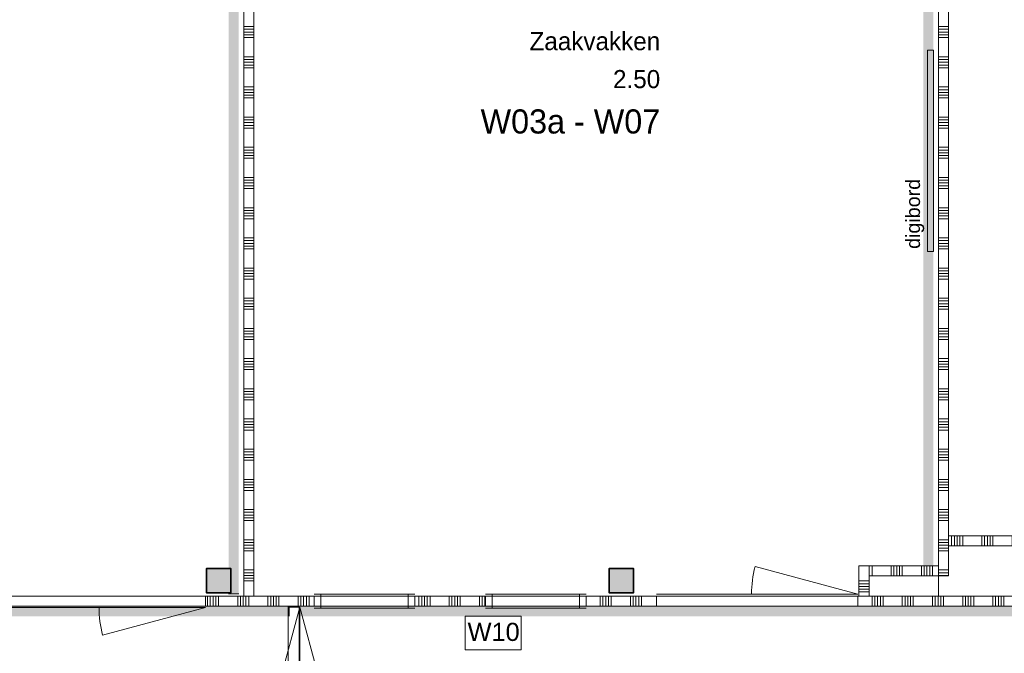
# Model space of a CAD drawing. Header units: millimetres. Extents: x -409 to 257590, y -7854 to 67330.
# Tile 170 of 205: x 71635 to 81413, y 16681 to 22978. Entities that reach past the tile are written whole.
import ezdxf
from ezdxf.enums import TextEntityAlignment as Align

# ---------------------------------------------------------------- set-up
doc = ezdxf.new("R2010")
doc.units = ezdxf.units.MM
doc.header["$MEASUREMENT"] = 0
doc.linetypes.add('B0103', pattern=[8750, 2500, -1250, 2500, -1250, 0, -1250])
for name, color, linetype in [('Info Wandafwerking aanduiding', 7, 'Continuous'), ('Info Wandafwerking aanduiding Doorsnede-arcering', 7, 'Continuous'), ('New_22 NC Binnenwanden', 7, 'Continuous'), ('New_22 NC Binnenwanden Deuren', 7, 'Continuous'), ('New_22 NC Binnenwanden Doorsnede-arcering', 7, 'Continuous'), ('New_22 NC Binnenwanden Laagscheidingslijnen', 7, 'Continuous'), ('New_22 NC Binnenwanden Ramen', 7, 'Continuous'), ('New_72 Vaste Inrichting', 7, 'Continuous'), ('New_info tekst digiborden', 7, 'Continuous'), ('New_Info Wandafwerking aanduiding', 7, 'Continuous'), ('New_Info Wandafwerking aanduiding Doorsnede-arcering', 7, 'Continuous'), ('New_Z Ruimtefuncties', 7, 'Continuous'), ('New_Z Ruimtefuncties Zone omranding', 7, 'Continuous'), ('New_Z Ruimtefuncties Zone tekst', 7, 'Continuous'), ('S-COLS-____-OTLN.RVT S', 7, 'Continuous'), ('S-COLS-____-OTLN.RVT S 2D arcering', 7, 'Continuous')]:
    doc.layers.add(name, color=color, linetype=linetype)
doc.styles.add('GENERATED_STYLE_1', font='txt')
doc.styles.add('GENERATED_STYLE_2', font='txt')

# ---------------------------------------------------------------- blocks, each defined once
blk = doc.blocks.new('*X329')
at = {"layer": 'New_22 NC Binnenwanden Doorsnede-arcering', "color": 254, "linetype": 'Continuous', "lineweight": 0, "true_color": 0xe9ebeb}
blk.add_line((74310, 15300), (74410, 15300), dxfattribs=at)
blk = doc.blocks.new('D2 22_6')
at = {"layer": 'New_22 NC Binnenwanden Deuren', "color": 1, "linetype": 'Continuous', "lineweight": 0}
for p, q in [((-915, 0), (-31.2, 236.8)), ((915, 0), (31.2, 236.8)), ((-915, 0), (0, 0)), ((915, 0), (0, 0))]:
    blk.add_line(p, q, dxfattribs=at)
at = {"layer": 'New_22 NC Binnenwanden Deuren', "color": 1, "linetype": 'B0103', "lineweight": 0}
for p, q in [((-915, 0), (-31.2, -236.8)), ((-915, 0), (0, 0)), ((915, 0), (0, 0)), ((915, 0), (31.2, -236.8))]:
    blk.add_line(p, q, dxfattribs=at)
at = {"layer": 'New_22 NC Binnenwanden Deuren', "color": 7, "linetype": 'Continuous', "lineweight": 0}
for p, q in [((-915, -107), (-915, -7)), ((-915, -107), (-915, -7)), ((915, -107), (915, -7)), ((915, -107), (915, -7))]:
    blk.add_line(p, q, dxfattribs=at)
at = {"layer": 'New_22 NC Binnenwanden Deuren', "color": 1, "linetype": 'Continuous', "lineweight": 0}
for centre, start, end in [((-915, 0), 0, 15), ((915, 0), 165, 180), ((-915, 0), 345, 0), ((915, 0), 180, 195)]:
    blk.add_arc(centre, 915, start, end, dxfattribs=at)
blk = doc.blocks.new('Wall_66_2', base_point=(74310, 15251.3))
at = {"layer": 'New_22 NC Binnenwanden', "color": 8, "linetype": 'Continuous', "lineweight": 0, "true_color": 0x778488}
for p, q in [((74310, 17140), (74410, 17140)), ((74310, 15310), (74410, 15310))]:
    blk.add_line(p, q, dxfattribs=at)
at = {"layer": 'New_22 NC Binnenwanden', "color": 8, "linetype": 'Continuous', "lineweight": 0, "true_color": 0x778488, "flags": 128}
for points in [[(74410, 17150), (74310, 17150)], [(74310, 17150), (74310, 17140)], [(74410, 17140), (74410, 17150)], [(74310, 15310), (74310, 15251.3)], [(74410, 15251.3), (74410, 15310)], [(74410, 15251.3), (74310, 15251.3)]]:
    blk.add_lwpolyline(points, dxfattribs=at)
at = {"layer": 'New_22 NC Binnenwanden', "color": 8, "lineweight": 0, "true_color": 0x778488}
blk.add_blockref('*X329', (0, 0), dxfattribs=at)
at = {"layer": 'New_22 NC Binnenwanden Deuren', "color": 1, "linetype": 'Continuous', "lineweight": 0, "xscale": -1, "zscale": 1000, "rotation": 270}
blk.add_blockref('D2 22_6', (74417, 16225), dxfattribs=at)
blk = doc.blocks.new('*X597')
at = {"layer": 'New_22 NC Binnenwanden Doorsnede-arcering', "color": 254, "linetype": 'Continuous', "lineweight": 0, "true_color": 0xe9ebeb}
for p, q in [((73500, 17250), (73500, 17150)), ((73527.4, 17250), (73527.4, 17150)), ((73554.9, 17250), (73554.9, 17150)), ((73582.3, 17250), (73582.3, 17150)), ((73609.7, 17250), (73609.7, 17150)), ((73800, 17250), (73800, 17150)), ((73827.4, 17250), (73827.4, 17150)), ((73854.9, 17250), (73854.9, 17150)), ((73882.3, 17250), (73882.3, 17150)), ((73909.7, 17250), (73909.7, 17150)), ((74100, 17250), (74100, 17150)), ((74127.4, 17250), (74127.4, 17150)), ((74154.9, 17250), (74154.9, 17150)), ((74182.3, 17250), (74182.3, 17150)), ((74209.7, 17250), (74209.7, 17150)), ((74400, 17250), (74400, 17150)), ((74427.4, 17250), (74427.4, 17150)), ((74454.9, 17250), (74454.9, 17150)), ((74482.3, 17250), (74482.3, 17150)), ((74509.7, 17250), (74509.7, 17150))]:
    blk.add_line(p, q, dxfattribs=at)
blk = doc.blocks.new('*X598')
at = {"layer": 'New_22 NC Binnenwanden Doorsnede-arcering', "color": 254, "linetype": 'Continuous', "lineweight": 0, "true_color": 0xe9ebeb}
for p, q in [((75600, 17250), (75600, 17150)), ((75627.4, 17250), (75627.4, 17150)), ((75654.9, 17250), (75654.9, 17150)), ((75682.3, 17250), (75682.3, 17150)), ((75709.7, 17250), (75709.7, 17150)), ((75900, 17250), (75900, 17150)), ((75927.4, 17250), (75927.4, 17150)), ((75954.9, 17250), (75954.9, 17150)), ((75982.3, 17250), (75982.3, 17150)), ((76009.7, 17250), (76009.7, 17150)), ((76200, 17250), (76200, 17150)), ((76227.4, 17250), (76227.4, 17150)), ((76254.9, 17250), (76254.9, 17150))]:
    blk.add_line(p, q, dxfattribs=at)
blk = doc.blocks.new('*X599')
at = {"layer": 'New_22 NC Binnenwanden Doorsnede-arcering', "color": 254, "linetype": 'Continuous', "lineweight": 0, "true_color": 0xe9ebeb}
for p, q in [((77400, 17250), (77400, 17150)), ((77427.4, 17250), (77427.4, 17150)), ((77454.9, 17250), (77454.9, 17150)), ((77482.3, 17250), (77482.3, 17150)), ((77509.7, 17250), (77509.7, 17150)), ((77700, 17250), (77700, 17150)), ((77727.4, 17250), (77727.4, 17150)), ((77754.9, 17250), (77754.9, 17150)), ((77782.3, 17250), (77782.3, 17150)), ((77809.7, 17250), (77809.7, 17150))]:
    blk.add_line(p, q, dxfattribs=at)
blk = doc.blocks.new('*X600')
at = {"layer": 'New_22 NC Binnenwanden Doorsnede-arcering', "color": 254, "linetype": 'Continuous', "lineweight": 0, "true_color": 0xe9ebeb}
for p, q in [((80100, 17250), (80100, 17150)), ((80127.4, 17250), (80127.4, 17150)), ((80154.9, 17250), (80154.9, 17150)), ((80182.3, 17250), (80182.3, 17150)), ((80209.7, 17250), (80209.7, 17150)), ((80400, 17250), (80400, 17150)), ((80427.4, 17250), (80427.4, 17150)), ((80454.9, 17250), (80454.9, 17150)), ((80482.3, 17250), (80482.3, 17150)), ((80509.7, 17250), (80509.7, 17150)), ((80700, 17250), (80700, 17150)), ((80727.4, 17250), (80727.4, 17150)), ((80754.9, 17250), (80754.9, 17150)), ((80782.3, 17250), (80782.3, 17150)), ((80809.7, 17250), (80809.7, 17150)), ((81000, 17250), (81000, 17150)), ((81027.4, 17250), (81027.4, 17150)), ((81054.9, 17250), (81054.9, 17150)), ((81082.3, 17250), (81082.3, 17150)), ((81109.7, 17250), (81109.7, 17150)), ((81300, 17250), (81300, 17150)), ((81327.4, 17250), (81327.4, 17150)), ((81354.9, 17250), (81354.9, 17150)), ((81382.3, 17250), (81382.3, 17150)), ((81409.7, 17250), (81409.7, 17150)), ((81600, 17250), (81600, 17150)), ((81627.4, 17250), (81627.4, 17150)), ((81654.9, 17250), (81654.9, 17150)), ((81682.3, 17250), (81682.3, 17150)), ((81709.7, 17250), (81709.7, 17150))]:
    blk.add_line(p, q, dxfattribs=at)
blk = doc.blocks.new('R1 22_7')
at = {"layer": 'New_22 NC Binnenwanden Ramen', "color": 1, "linetype": 'Continuous', "lineweight": 0}
for p, q in [((-500, 0), (-433, 0)), ((-433, 0), (-433, -139)), ((-433, 0), (433, 0)), ((433, -139), (433, 0)), ((433, 0), (500, 0)), ((-433, -139), (-500, -139)), ((433, -139), (-433, -139)), ((500, -139), (433, -139))]:
    blk.add_line(p, q, dxfattribs=at)
at = {"layer": 'New_22 NC Binnenwanden Ramen', "color": 9, "linetype": 'Continuous', "lineweight": 0}
for p, q in [((-500, -20), (500, -20)), ((-500, -120), (500, -120))]:
    blk.add_line(p, q, dxfattribs=at)
at = {"layer": 'New_22 NC Binnenwanden Ramen', "color": 7, "linetype": 'Continuous', "lineweight": 0}
for p, q in [((-500, -20), (-500, -120)), ((-500, -20), (-500, -120)), ((500, -20), (500, -120)), ((500, -20), (500, -120))]:
    blk.add_line(p, q, dxfattribs=at)
blk = doc.blocks.new('D1 zl1-b 22_4')
at = {"layer": 'New_22 NC Binnenwanden Deuren', "color": 1, "linetype": 'Continuous', "lineweight": 0}
for p, q in [((1000, 0), (-21, 273.6)), ((-1000, 0), (-57, 0)), ((1000, 0), (-57, 0))]:
    blk.add_line(p, q, dxfattribs=at)
at = {"layer": 'New_22 NC Binnenwanden Deuren', "color": 7, "linetype": 'Continuous', "lineweight": 0}
for p, q in [((-1000, -119), (-1000, -19)), ((-1000, -119), (-1000, -19)), ((1000, -119), (1000, -19)), ((1000, -119), (1000, -19))]:
    blk.add_line(p, q, dxfattribs=at)
at = {"layer": 'New_22 NC Binnenwanden Deuren', "color": 1, "linetype": 'Continuous', "lineweight": 0}
blk.add_arc((1000, 0), 1057, 165, 180, dxfattribs=at)
blk = doc.blocks.new('D1 zl1-b 22_2')
at = {"layer": 'New_22 NC Binnenwanden Deuren', "color": 1, "linetype": 'Continuous', "lineweight": 0}
for p, q in [((1000, 0), (-21, 273.6)), ((-1000, 0), (-57, 0)), ((1000, 0), (-57, 0))]:
    blk.add_line(p, q, dxfattribs=at)
at = {"layer": 'New_22 NC Binnenwanden Deuren', "color": 7, "linetype": 'Continuous', "lineweight": 0}
for p, q in [((-1000, -14), (-1000, -114)), ((-1000, -14), (-1000, -114)), ((1000, -14), (1000, -114)), ((1000, -14), (1000, -114))]:
    blk.add_line(p, q, dxfattribs=at)
at = {"layer": 'New_22 NC Binnenwanden Deuren', "color": 1, "linetype": 'Continuous', "lineweight": 0}
blk.add_arc((1000, 0), 1057, 165, 180, dxfattribs=at)
blk = doc.blocks.new('Wall_131_2', base_point=(62280, 17250))
at = {"layer": 'New_22 NC Binnenwanden', "color": 8, "linetype": 'Continuous', "lineweight": 0, "true_color": 0x778488}
for p, q in [((73479.5, 17150), (73479.5, 17250)), ((74560, 17150), (74560, 17250)), ((75560, 17150), (75560, 17250)), ((76260, 17150), (76260, 17250)), ((77260, 17150), (77260, 17250)), ((77960, 17150), (77960, 17250)), ((79960, 17150), (79960, 17250))]:
    blk.add_line(p, q, dxfattribs=at)
at = {"layer": 'New_22 NC Binnenwanden', "color": 8, "linetype": 'Continuous', "lineweight": 0, "true_color": 0x778488, "flags": 128}
for points in [[(74560, 17250), (73479.5, 17250)], [(76260, 17250), (75560, 17250)], [(77960, 17250), (77260, 17250)], [(81770, 17250), (79960, 17250)], [(73479.5, 17150), (74560, 17150)], [(75560, 17150), (76260, 17150)], [(77260, 17150), (77960, 17150)], [(79960, 17150), (81770, 17150)]]:
    blk.add_lwpolyline(points, dxfattribs=at)
at = {"layer": 'New_22 NC Binnenwanden', "color": 8, "lineweight": 0, "true_color": 0x778488}
for name in ['*X597', '*X598', '*X599', '*X600']:
    blk.add_blockref(name, (0, 0), dxfattribs=at)
at = {"layer": 'New_22 NC Binnenwanden Deuren', "color": 1, "linetype": 'Continuous', "lineweight": 0, "zscale": 1000}
blk.add_blockref('D1 zl1-b 22_4', (78960, 17269), dxfattribs=at)
at = {"layer": 'New_22 NC Binnenwanden Deuren', "color": 1, "linetype": 'Continuous', "lineweight": 0, "xscale": -1, "zscale": 1000, "rotation": 180}
blk.add_blockref('D1 zl1-b 22_2', (72479.5, 17136), dxfattribs=at)
at = {"layer": 'New_22 NC Binnenwanden Ramen', "color": 1, "linetype": 'Continuous', "lineweight": 0, "xscale": -1, "zscale": 1000, "rotation": 180}
for p in [(75060, 17130), (76760, 17130)]:
    blk.add_blockref('R1 22_7', p, dxfattribs=at)
blk = doc.blocks.new('*X1433')
at = {"layer": 'New_22 NC Binnenwanden Doorsnede-arcering', "color": 254, "linetype": 'Continuous', "lineweight": 0, "true_color": 0xe9ebeb}
for p, q in [((80070, 17400), (79970, 17400)), ((80070, 17372.6), (79970, 17372.6)), ((80070, 17345.1), (79970, 17345.1)), ((80070, 17317.7), (79970, 17317.7)), ((80070, 17290.3), (79970, 17290.3))]:
    blk.add_line(p, q, dxfattribs=at)
blk = doc.blocks.new('Wall_340_2', base_point=(79970, 17550))
at = {"layer": 'New_22 NC Binnenwanden', "color": 8, "linetype": 'Continuous', "lineweight": 0, "true_color": 0x778488, "flags": 128}
for points in [[(79970, 17550), (79970, 17250)], [(79970, 17550), (80070, 17550)], [(80070, 17250), (80070, 17450)], [(79970, 17250), (80070, 17250)]]:
    blk.add_lwpolyline(points, dxfattribs=at)
at = {"layer": 'New_22 NC Binnenwanden', "color": 8, "lineweight": 0, "true_color": 0x778488}
blk.add_blockref('*X1433', (0, 0), dxfattribs=at)
blk = doc.blocks.new('*X1469')
at = {"layer": 'New_22 NC Binnenwanden Doorsnede-arcering', "color": 254, "linetype": 'Continuous', "lineweight": 0, "true_color": 0xe9ebeb}
for p, q in [((80890.3, 17831.9), (80890.3, 17850)), ((80890.3, 17750), (80890.3, 17831.9)), ((80917.7, 17831.9), (80917.7, 17850)), ((80917.7, 17750), (80917.7, 17831.9)), ((80945.1, 17831.9), (80945.1, 17850)), ((80945.1, 17750), (80945.1, 17831.9)), ((80972.6, 17831.9), (80972.6, 17850)), ((80972.6, 17750), (80972.6, 17831.9)), ((81000, 17831.9), (81000, 17850)), ((81000, 17750), (81000, 17831.9)), ((81190.3, 17831.9), (81190.3, 17850)), ((81190.3, 17750), (81190.3, 17831.9)), ((81217.7, 17831.9), (81217.7, 17850)), ((81217.7, 17750), (81217.7, 17831.9)), ((81245.1, 17831.9), (81245.1, 17850)), ((81245.1, 17750), (81245.1, 17831.9)), ((81272.6, 17831.9), (81272.6, 17850)), ((81272.6, 17750), (81272.6, 17831.9)), ((81300, 17831.9), (81300, 17850)), ((81300, 17750), (81300, 17831.9)), ((81490.3, 17831.9), (81490.3, 17850)), ((81490.3, 17750), (81490.3, 17831.9)), ((81517.7, 17831.9), (81517.7, 17850)), ((81517.7, 17750), (81517.7, 17831.9)), ((81545.1, 17831.9), (81545.1, 17850)), ((81545.1, 17750), (81545.1, 17831.9)), ((81572.6, 17831.9), (81572.6, 17850)), ((81572.6, 17750), (81572.6, 17831.9)), ((81600, 17831.9), (81600, 17850)), ((81600, 17750), (81600, 17831.9))]:
    blk.add_line(p, q, dxfattribs=at)
blk = doc.blocks.new('Wall_352_2', base_point=(81760, 17850))
at = {"layer": 'New_22 NC Binnenwanden', "color": 8, "linetype": 'Continuous', "lineweight": 0, "true_color": 0x778488, "flags": 128}
for points in [[(81660, 17850), (80860, 17850)], [(80860, 17850), (80860, 17750)], [(80860, 17750), (81660, 17750)]]:
    blk.add_lwpolyline(points, dxfattribs=at)
at = {"layer": 'New_22 NC Binnenwanden', "color": 8, "lineweight": 0, "true_color": 0x778488}
blk.add_blockref('*X1469', (0, 0), dxfattribs=at)
blk = doc.blocks.new('*X1471')
at = {"layer": 'New_22 NC Binnenwanden Doorsnede-arcering', "color": 254, "linetype": 'Continuous', "lineweight": 0, "true_color": 0xe9ebeb}
for p, q in [((80072.6, 17475.3), (80072.6, 17550)), ((80100, 17475.3), (80100, 17550)), ((80290.3, 17475.3), (80290.3, 17550)), ((80317.7, 17475.3), (80317.7, 17550)), ((80345.1, 17475.3), (80345.1, 17550)), ((80372.6, 17475.3), (80372.6, 17550)), ((80400, 17475.3), (80400, 17550)), ((80590.3, 17475.3), (80590.3, 17550)), ((80617.7, 17475.3), (80617.7, 17550)), ((80645.1, 17475.3), (80645.1, 17550)), ((80672.6, 17475.3), (80672.6, 17550)), ((80700, 17475.3), (80700, 17550)), ((80072.6, 17450), (80072.6, 17475.3)), ((80100, 17450), (80100, 17475.3)), ((80290.3, 17450), (80290.3, 17475.3)), ((80317.7, 17450), (80317.7, 17475.3)), ((80345.1, 17450), (80345.1, 17475.3)), ((80372.6, 17450), (80372.6, 17475.3)), ((80400, 17450), (80400, 17475.3)), ((80590.3, 17450), (80590.3, 17475.3)), ((80617.7, 17450), (80617.7, 17475.3)), ((80645.1, 17450), (80645.1, 17475.3)), ((80672.6, 17450), (80672.6, 17475.3)), ((80700, 17450), (80700, 17475.3))]:
    blk.add_line(p, q, dxfattribs=at)
blk = doc.blocks.new('Wall_353_2', base_point=(80810, 17550))
at = {"layer": 'New_22 NC Binnenwanden', "color": 8, "linetype": 'Continuous', "lineweight": 0, "true_color": 0x778488, "flags": 128}
for points in [[(80760, 17550), (80070, 17550)], [(80070, 17450), (80760, 17450)]]:
    blk.add_lwpolyline(points, dxfattribs=at)
at = {"layer": 'New_22 NC Binnenwanden Laagscheidingslijnen', "color": 8, "linetype": 'Continuous', "lineweight": 0, "true_color": 0x778488}
blk.add_line((80760, 17450), (80760, 17550), dxfattribs=at)
at = {"layer": 'New_22 NC Binnenwanden', "color": 8, "lineweight": 0, "true_color": 0x778488}
blk.add_blockref('*X1471', (0, 0), dxfattribs=at)
blk = doc.blocks.new('Wall_364_2', base_point=(87760, 17150))
at = {"layer": 'Info Wandafwerking aanduiding Doorsnede-arcering', "linetype": 'Continuous', "lineweight": 0}
blk.add_hatch(color=1, dxfattribs=at).paths.add_polyline_path([(87760, 17150), (74410.4, 17150), (74410.4, 17050), (87760, 17050)])
at = {"layer": 'Info Wandafwerking aanduiding', "color": 9, "linetype": 'Continuous', "lineweight": 0, "flags": 128}
blk.add_lwpolyline([(74410.4, 17050), (74410.4, 17150)], dxfattribs=at)
blk = doc.blocks.new('Wall_445_2', base_point=(74310, 17150))
at = {"layer": 'Info Wandafwerking aanduiding Doorsnede-arcering', "linetype": 'Continuous', "lineweight": 0}
blk.add_hatch(color=1, dxfattribs=at).paths.add_polyline_path([(62280, 17050), (74310, 17050), (74310, 17150), (62280, 17150)])
at = {"layer": 'Info Wandafwerking aanduiding', "color": 9, "linetype": 'Continuous', "lineweight": 0, "flags": 128}
blk.add_lwpolyline([(74310, 17050), (74310, 17150)], dxfattribs=at)
blk = doc.blocks.new('Notitiebord 22 KM')
at = {"layer": 'New_72 Vaste Inrichting', "color": 253, "linetype": 'Continuous', "lineweight": 0, "true_color": 0x99a3a6}
for p, q in [((2000, 60), (0, 60)), ((0, 60), (0, 0)), ((0, 0), (2000, 0)), ((2000, 0), (2000, 60))]:
    blk.add_line(p, q, dxfattribs=at)
blk = doc.blocks.new('Column 376[59]_2', base_point=(0.5, 3))
at = {"layer": 'S-COLS-____-OTLN.RVT S 2D arcering', "linetype": 'Continuous', "lineweight": 0, "true_color": 0x778488}
h = blk.add_hatch(color=8, dxfattribs=at)
h.paths.add_polyline_path([(73485.5, 17291), (73486.5, 17286), (73489.3, 17281.8), (73493.5, 17278.9), (73498.5, 17278), (73722.5, 17278), (73727.5, 17278.9), (73731.7, 17281.8), (73734.5, 17286), (73735.5, 17291), (73735.5, 17515), (73734.5, 17519.9), (73731.7, 17524.1), (73727.5, 17527), (73722.5, 17528), (73498.5, 17528), (73493.5, 17527), (73489.3, 17524.1), (73486.5, 17519.9), (73485.5, 17515)])
h.paths.add_polyline_path([(73722.5, 17286), (73498.5, 17286), (73496.6, 17286.3), (73495, 17287.4), (73493.9, 17289), (73493.5, 17291), (73493.5, 17515), (73493.9, 17516.9), (73495, 17518.5), (73496.6, 17519.6), (73498.5, 17520), (73722.5, 17520), (73724.4, 17519.6), (73726.1, 17518.5), (73727.1, 17516.9), (73727.5, 17515), (73727.5, 17291), (73727.1, 17289), (73726.1, 17287.4), (73724.4, 17286.3)], flags=0)
blk.add_hatch(color=8, dxfattribs=at).paths.add_polyline_path([(73722.5, 17520), (73498.5, 17520), (73496.6, 17519.6), (73495, 17518.5), (73493.9, 17516.9), (73493.5, 17515), (73493.5, 17291), (73493.9, 17289), (73495, 17287.4), (73496.6, 17286.3), (73498.5, 17286), (73722.5, 17286), (73724.4, 17286.3), (73726.1, 17287.4), (73727.1, 17289), (73727.5, 17291), (73727.5, 17515), (73727.1, 17516.9), (73726.1, 17518.5), (73724.4, 17519.6)])
at = {"layer": 'S-COLS-____-OTLN.RVT S', "color": 1, "linetype": 'Continuous', "lineweight": 0}
for p, q in [((73486.5, 17519.9), (73485.5, 17515)), ((73485.5, 17515), (73485.5, 17291)), ((73489.3, 17524.1), (73486.5, 17519.9)), ((73493.5, 17527), (73489.3, 17524.1)), ((73498.5, 17528), (73493.5, 17527)), ((73493.5, 17515), (73493.9, 17516.9)), ((73493.5, 17291), (73493.5, 17515)), ((73493.9, 17516.9), (73495, 17518.5)), ((73495, 17518.5), (73496.6, 17519.6)), ((73496.6, 17519.6), (73498.5, 17520)), ((73722.5, 17528), (73498.5, 17528)), ((73498.5, 17520), (73722.5, 17520)), ((73727.5, 17527), (73722.5, 17528)), ((73722.5, 17520), (73724.4, 17519.6)), ((73724.4, 17519.6), (73726.1, 17518.5)), ((73726.1, 17518.5), (73727.1, 17516.9)), ((73727.1, 17516.9), (73727.5, 17515)), ((73731.7, 17524.1), (73727.5, 17527)), ((73727.5, 17515), (73727.5, 17291)), ((73734.5, 17519.9), (73731.7, 17524.1)), ((73735.5, 17515), (73734.5, 17519.9)), ((73735.5, 17291), (73735.5, 17515)), ((73485.5, 17291), (73486.5, 17286)), ((73486.5, 17286), (73489.3, 17281.8)), ((73489.3, 17281.8), (73493.5, 17278.9)), ((73493.9, 17289), (73493.5, 17291)), ((73493.5, 17278.9), (73498.5, 17278)), ((73495, 17287.4), (73493.9, 17289)), ((73496.6, 17286.3), (73495, 17287.4)), ((73498.5, 17286), (73496.6, 17286.3)), ((73722.5, 17286), (73498.5, 17286)), ((73498.5, 17278), (73722.5, 17278)), ((73724.4, 17286.3), (73722.5, 17286)), ((73722.5, 17278), (73727.5, 17278.9)), ((73726.1, 17287.4), (73724.4, 17286.3)), ((73727.1, 17289), (73726.1, 17287.4)), ((73727.5, 17291), (73727.1, 17289)), ((73727.5, 17278.9), (73731.7, 17281.8)), ((73731.7, 17281.8), (73734.5, 17286)), ((73734.5, 17286), (73735.5, 17291))]:
    blk.add_line(p, q, dxfattribs=at)
blk = doc.blocks.new('Column 377[60]_2', base_point=(0.5, 3))
at = {"layer": 'S-COLS-____-OTLN.RVT S 2D arcering', "linetype": 'Continuous', "lineweight": 0, "true_color": 0x778488}
h = blk.add_hatch(color=8, dxfattribs=at)
h.paths.add_polyline_path([(77485.5, 17291), (77486.5, 17286), (77489.3, 17281.8), (77493.5, 17278.9), (77498.5, 17278), (77722.5, 17278), (77727.5, 17278.9), (77731.7, 17281.8), (77734.5, 17286), (77735.5, 17291), (77735.5, 17515), (77734.5, 17519.9), (77731.7, 17524.1), (77727.5, 17527), (77722.5, 17528), (77498.5, 17528), (77493.5, 17527), (77489.3, 17524.1), (77486.5, 17519.9), (77485.5, 17515)])
h.paths.add_polyline_path([(77722.5, 17286), (77498.5, 17286), (77496.6, 17286.3), (77495, 17287.4), (77493.9, 17289), (77493.5, 17291), (77493.5, 17515), (77493.9, 17516.9), (77495, 17518.5), (77496.6, 17519.6), (77498.5, 17520), (77722.5, 17520), (77724.4, 17519.6), (77726.1, 17518.5), (77727.1, 17516.9), (77727.5, 17515), (77727.5, 17291), (77727.1, 17289), (77726.1, 17287.4), (77724.4, 17286.3)], flags=0)
blk.add_hatch(color=8, dxfattribs=at).paths.add_polyline_path([(77722.5, 17520), (77498.5, 17520), (77496.6, 17519.6), (77495, 17518.5), (77493.9, 17516.9), (77493.5, 17515), (77493.5, 17291), (77493.9, 17289), (77495, 17287.4), (77496.6, 17286.3), (77498.5, 17286), (77722.5, 17286), (77724.4, 17286.3), (77726.1, 17287.4), (77727.1, 17289), (77727.5, 17291), (77727.5, 17515), (77727.1, 17516.9), (77726.1, 17518.5), (77724.4, 17519.6)])
at = {"layer": 'S-COLS-____-OTLN.RVT S', "color": 1, "linetype": 'Continuous', "lineweight": 0}
for p, q in [((77486.5, 17519.9), (77485.5, 17515)), ((77485.5, 17515), (77485.5, 17291)), ((77489.3, 17524.1), (77486.5, 17519.9)), ((77493.5, 17527), (77489.3, 17524.1)), ((77498.5, 17528), (77493.5, 17527)), ((77493.5, 17515), (77493.9, 17516.9)), ((77493.5, 17291), (77493.5, 17515)), ((77493.9, 17516.9), (77495, 17518.5)), ((77495, 17518.5), (77496.6, 17519.6)), ((77496.6, 17519.6), (77498.5, 17520)), ((77722.5, 17528), (77498.5, 17528)), ((77498.5, 17520), (77722.5, 17520)), ((77727.5, 17527), (77722.5, 17528)), ((77722.5, 17520), (77724.4, 17519.6)), ((77724.4, 17519.6), (77726.1, 17518.5)), ((77726.1, 17518.5), (77727.1, 17516.9)), ((77727.1, 17516.9), (77727.5, 17515)), ((77731.7, 17524.1), (77727.5, 17527)), ((77727.5, 17515), (77727.5, 17291)), ((77734.5, 17519.9), (77731.7, 17524.1)), ((77735.5, 17515), (77734.5, 17519.9)), ((77735.5, 17291), (77735.5, 17515)), ((77485.5, 17291), (77486.5, 17286)), ((77486.5, 17286), (77489.3, 17281.8)), ((77489.3, 17281.8), (77493.5, 17278.9)), ((77493.9, 17289), (77493.5, 17291)), ((77493.5, 17278.9), (77498.5, 17278)), ((77495, 17287.4), (77493.9, 17289)), ((77496.6, 17286.3), (77495, 17287.4)), ((77498.5, 17286), (77496.6, 17286.3)), ((77722.5, 17286), (77498.5, 17286)), ((77498.5, 17278), (77722.5, 17278)), ((77724.4, 17286.3), (77722.5, 17286)), ((77722.5, 17278), (77727.5, 17278.9)), ((77726.1, 17287.4), (77724.4, 17286.3)), ((77727.1, 17289), (77726.1, 17287.4)), ((77727.5, 17291), (77727.1, 17289)), ((77727.5, 17278.9), (77731.7, 17281.8)), ((77731.7, 17281.8), (77734.5, 17286)), ((77734.5, 17286), (77735.5, 17291))]:
    blk.add_line(p, q, dxfattribs=at)
blk = doc.blocks.new('Zaakvakken_2.50_52_2', base_point=(77081.9, 22330))
at = {"layer": 'New_Z Ruimtefuncties Zone tekst', "color": 2, "lineweight": 0}
for tag, height, style, p in [('DUMMY_938', 180, 'GENERATED_STYLE_1', (77995.9, 22895.8)), ('ROOM_NAME', 180, 'GENERATED_STYLE_1', (77995.9, 22854.6)), ('DUMMY_939', 180, 'GENERATED_STYLE_1', (77995.9, 22518.6)), ('ROOM_NUMBER', 180, 'GENERATED_STYLE_1', (77995.9, 22477.5)), ('stWallCovering', 240, 'GENERATED_STYLE_2', (77995.9, 22086.6))]:
    blk.add_attdef(tag, text='', height=height, dxfattribs=dict(at, style=style)).set_placement(p, align=Align.TOP_RIGHT)
at = {"layer": 'New_Z Ruimtefuncties Zone tekst', "color": 2, "lineweight": 0, "style": 'GENERATED_STYLE_2'}
blk.add_attdef('DUMMY_940', text='', height=240, dxfattribs=at).set_placement((76168, 22141.5), align=Align.TOP_LEFT)
blk = doc.blocks.new('*X2050')
at = {"layer": 'New_22 NC Binnenwanden Doorsnede-arcering', "color": 254, "linetype": 'Continuous', "lineweight": 0, "true_color": 0xe9ebeb}
for p, q in [((80760, 26100), (80860, 26100)), ((80760, 25909.7), (80860, 25909.7)), ((80760, 25882.3), (80860, 25882.3)), ((80760, 25854.9), (80860, 25854.9)), ((80760, 25827.4), (80860, 25827.4)), ((80760, 25800), (80860, 25800)), ((80760, 25609.7), (80860, 25609.7)), ((80760, 25582.3), (80860, 25582.3)), ((80760, 25554.9), (80860, 25554.9)), ((80760, 25527.4), (80860, 25527.4)), ((80760, 25500), (80860, 25500)), ((80760, 25309.7), (80860, 25309.7)), ((80760, 25282.3), (80860, 25282.3)), ((80760, 25254.9), (80860, 25254.9)), ((80760, 25227.4), (80860, 25227.4)), ((80760, 25200), (80860, 25200)), ((80760, 25009.7), (80860, 25009.7)), ((80760, 24982.3), (80860, 24982.3)), ((80760, 24954.9), (80860, 24954.9)), ((80760, 24927.4), (80860, 24927.4)), ((80760, 24900), (80860, 24900)), ((80760, 24709.7), (80860, 24709.7)), ((80760, 24682.3), (80860, 24682.3)), ((80760, 24654.9), (80860, 24654.9)), ((80760, 24627.4), (80860, 24627.4)), ((80760, 24600), (80860, 24600)), ((80760, 24409.7), (80860, 24409.7)), ((80760, 24382.3), (80860, 24382.3)), ((80760, 24354.9), (80860, 24354.9)), ((80760, 24327.4), (80860, 24327.4)), ((80760, 24300), (80860, 24300)), ((80760, 24109.7), (80860, 24109.7)), ((80760, 24082.3), (80860, 24082.3)), ((80760, 24054.9), (80860, 24054.9)), ((80760, 24027.4), (80860, 24027.4)), ((80760, 24000), (80860, 24000)), ((80760, 23809.7), (80860, 23809.7)), ((80760, 23782.3), (80860, 23782.3)), ((80760, 23754.9), (80860, 23754.9)), ((80760, 23727.4), (80860, 23727.4)), ((80760, 23700), (80860, 23700)), ((80760, 23509.7), (80860, 23509.7)), ((80760, 23482.3), (80860, 23482.3)), ((80760, 23454.9), (80860, 23454.9)), ((80760, 23427.4), (80860, 23427.4)), ((80760, 23400), (80860, 23400)), ((80760, 23209.7), (80860, 23209.7)), ((80760, 23182.3), (80860, 23182.3)), ((80760, 23154.9), (80860, 23154.9)), ((80760, 23127.4), (80860, 23127.4)), ((80760, 23100), (80860, 23100)), ((80760, 22909.7), (80860, 22909.7)), ((80760, 22882.3), (80860, 22882.3)), ((80760, 22854.9), (80860, 22854.9)), ((80760, 22827.4), (80860, 22827.4)), ((80760, 22800), (80860, 22800)), ((80760, 22609.7), (80860, 22609.7)), ((80760, 22582.3), (80860, 22582.3)), ((80760, 22554.9), (80860, 22554.9)), ((80760, 22527.4), (80860, 22527.4)), ((80760, 22500), (80860, 22500)), ((80760, 22309.7), (80860, 22309.7)), ((80760, 22282.3), (80860, 22282.3)), ((80760, 22254.9), (80860, 22254.9)), ((80760, 22227.4), (80860, 22227.4)), ((80760, 22200), (80860, 22200)), ((80760, 22009.7), (80860, 22009.7)), ((80760, 21982.3), (80860, 21982.3)), ((80760, 21954.9), (80860, 21954.9)), ((80760, 21927.4), (80860, 21927.4)), ((80760, 21900), (80860, 21900)), ((80760, 21709.7), (80860, 21709.7)), ((80760, 21682.3), (80860, 21682.3)), ((80760, 21654.9), (80860, 21654.9)), ((80760, 21627.4), (80860, 21627.4)), ((80760, 21600), (80860, 21600)), ((80760, 21409.7), (80860, 21409.7)), ((80760, 21382.3), (80860, 21382.3)), ((80760, 21354.9), (80860, 21354.9)), ((80760, 21327.4), (80860, 21327.4)), ((80760, 21300), (80860, 21300)), ((80760, 21109.7), (80860, 21109.7)), ((80760, 21082.3), (80860, 21082.3)), ((80760, 21054.9), (80860, 21054.9)), ((80760, 21027.4), (80860, 21027.4)), ((80760, 21000), (80860, 21000)), ((80760, 20809.7), (80860, 20809.7)), ((80760, 20782.3), (80860, 20782.3)), ((80760, 20754.9), (80860, 20754.9)), ((80760, 20727.4), (80860, 20727.4)), ((80760, 20700), (80860, 20700)), ((80760, 20509.7), (80860, 20509.7)), ((80760, 20482.3), (80860, 20482.3)), ((80760, 20454.9), (80860, 20454.9)), ((80760, 20427.4), (80860, 20427.4)), ((80760, 20400), (80860, 20400)), ((80760, 20209.7), (80860, 20209.7)), ((80760, 20182.3), (80860, 20182.3)), ((80760, 20154.9), (80860, 20154.9)), ((80760, 20127.4), (80860, 20127.4)), ((80760, 20100), (80860, 20100)), ((80760, 19909.7), (80860, 19909.7)), ((80760, 19882.3), (80860, 19882.3)), ((80760, 19854.9), (80860, 19854.9)), ((80760, 19827.4), (80860, 19827.4)), ((80760, 19800), (80860, 19800)), ((80760, 19609.7), (80860, 19609.7)), ((80760, 19582.3), (80860, 19582.3)), ((80760, 19554.9), (80860, 19554.9)), ((80760, 19527.4), (80860, 19527.4)), ((80760, 19500), (80860, 19500)), ((80760, 19309.7), (80860, 19309.7)), ((80760, 19282.3), (80860, 19282.3)), ((80760, 19254.9), (80860, 19254.9)), ((80760, 19227.4), (80860, 19227.4)), ((80760, 19200), (80860, 19200)), ((80760, 19009.7), (80860, 19009.7)), ((80760, 18982.3), (80860, 18982.3)), ((80760, 18954.9), (80860, 18954.9)), ((80760, 18927.4), (80860, 18927.4)), ((80760, 18900), (80860, 18900)), ((80760, 18709.7), (80860, 18709.7)), ((80760, 18682.3), (80860, 18682.3)), ((80760, 18654.9), (80860, 18654.9)), ((80760, 18627.4), (80860, 18627.4)), ((80760, 18600), (80860, 18600)), ((80760, 18409.7), (80860, 18409.7)), ((80760, 18382.3), (80860, 18382.3)), ((80760, 18354.9), (80860, 18354.9)), ((80760, 18327.4), (80860, 18327.4)), ((80760, 18300), (80860, 18300)), ((80760, 18109.7), (80860, 18109.7)), ((80760, 18082.3), (80860, 18082.3)), ((80760, 18054.9), (80860, 18054.9)), ((80760, 18027.4), (80860, 18027.4)), ((80760, 18000), (80860, 18000)), ((80760, 17809.7), (80860, 17809.7)), ((80760, 17782.3), (80860, 17782.3)), ((80760, 17754.9), (80860, 17754.9)), ((80760, 17727.4), (80860, 17727.4)), ((80760, 17700), (80860, 17700)), ((80800.3, 17509.7), (80860, 17509.7)), ((80827.7, 17482.3), (80860, 17482.3)), ((80855.1, 17454.9), (80860, 17454.9))]:
    blk.add_line(p, q, dxfattribs=at)
blk = doc.blocks.new('*X2051')
at = {"layer": 'New_22 NC Binnenwanden Doorsnede-arcering', "color": 254, "linetype": 'Continuous', "lineweight": 0, "true_color": 0xe9ebeb}
for p, q in [((80760, 17509.7), (80800.3, 17509.7)), ((80760, 17482.3), (80827.7, 17482.3)), ((80760, 17454.9), (80855.1, 17454.9))]:
    blk.add_line(p, q, dxfattribs=at)
blk = doc.blocks.new('Wall_467_2', base_point=(80810, 26125))
at = {"layer": 'New_22 NC Binnenwanden', "color": 8, "linetype": 'Continuous', "lineweight": 0, "true_color": 0x778488, "flags": 128}
for points in [[(80760, 26125), (80760, 17550)], [(80860, 26125), (80760, 26125)], [(80860, 17450), (80860, 26125)], [(80860, 17450), (80760, 17450)]]:
    blk.add_lwpolyline(points, dxfattribs=at)
at = {"layer": 'New_22 NC Binnenwanden Laagscheidingslijnen', "color": 8, "linetype": 'Continuous', "lineweight": 0, "true_color": 0x778488}
blk.add_line((80760, 17450), (80760, 17550), dxfattribs=at)
at = {"layer": 'New_22 NC Binnenwanden', "color": 8, "lineweight": 0, "true_color": 0x778488}
for name in ['*X2050', '*X2051']:
    blk.add_blockref(name, (0, 0), dxfattribs=at)
blk = doc.blocks.new('*X2077')
at = {"layer": 'New_22 NC Binnenwanden Doorsnede-arcering', "color": 254, "linetype": 'Continuous', "lineweight": 0, "true_color": 0xe9ebeb}
for p, q in [((73860, 26100), (73960, 26100)), ((73860, 25909.7), (73960, 25909.7)), ((73860, 25882.3), (73960, 25882.3)), ((73860, 25854.9), (73960, 25854.9)), ((73860, 25827.4), (73960, 25827.4)), ((73860, 25800), (73960, 25800)), ((73860, 25609.7), (73960, 25609.7)), ((73860, 25582.3), (73960, 25582.3)), ((73860, 25554.9), (73960, 25554.9)), ((73860, 25527.4), (73960, 25527.4)), ((73860, 25500), (73960, 25500)), ((73860, 25309.7), (73960, 25309.7)), ((73860, 25282.3), (73960, 25282.3)), ((73860, 25254.9), (73960, 25254.9)), ((73860, 25227.4), (73960, 25227.4)), ((73860, 25200), (73960, 25200)), ((73860, 25009.7), (73960, 25009.7)), ((73860, 24982.3), (73960, 24982.3)), ((73860, 24954.9), (73960, 24954.9)), ((73860, 24927.4), (73960, 24927.4)), ((73860, 24900), (73960, 24900)), ((73860, 24709.7), (73960, 24709.7)), ((73860, 24682.3), (73960, 24682.3)), ((73860, 24654.9), (73960, 24654.9)), ((73860, 24627.4), (73960, 24627.4)), ((73860, 24600), (73960, 24600)), ((73860, 24409.7), (73960, 24409.7)), ((73860, 24382.3), (73960, 24382.3)), ((73860, 24354.9), (73960, 24354.9)), ((73860, 24327.4), (73960, 24327.4)), ((73860, 24300), (73960, 24300)), ((73860, 24109.7), (73960, 24109.7)), ((73860, 24082.3), (73960, 24082.3)), ((73860, 24054.9), (73960, 24054.9)), ((73860, 24027.4), (73960, 24027.4)), ((73860, 24000), (73960, 24000)), ((73860, 23809.7), (73960, 23809.7)), ((73860, 23782.3), (73960, 23782.3)), ((73860, 23754.9), (73960, 23754.9)), ((73860, 23727.4), (73960, 23727.4)), ((73860, 23700), (73960, 23700)), ((73860, 23509.7), (73960, 23509.7)), ((73860, 23482.3), (73960, 23482.3)), ((73860, 23454.9), (73960, 23454.9)), ((73860, 23427.4), (73960, 23427.4)), ((73860, 23400), (73960, 23400)), ((73860, 23209.7), (73960, 23209.7)), ((73860, 23182.3), (73960, 23182.3)), ((73860, 23154.9), (73960, 23154.9)), ((73860, 23127.4), (73960, 23127.4)), ((73860, 23100), (73960, 23100)), ((73860, 22909.7), (73960, 22909.7)), ((73860, 22882.3), (73960, 22882.3)), ((73860, 22854.9), (73960, 22854.9)), ((73860, 22827.4), (73960, 22827.4)), ((73860, 22800), (73960, 22800)), ((73860, 22609.7), (73960, 22609.7)), ((73860, 22582.3), (73960, 22582.3)), ((73860, 22554.9), (73960, 22554.9)), ((73860, 22527.4), (73960, 22527.4)), ((73860, 22500), (73960, 22500)), ((73860, 22309.7), (73960, 22309.7)), ((73860, 22282.3), (73960, 22282.3)), ((73860, 22254.9), (73960, 22254.9)), ((73860, 22227.4), (73960, 22227.4)), ((73860, 22200), (73960, 22200)), ((73860, 22009.7), (73960, 22009.7)), ((73860, 21982.3), (73960, 21982.3)), ((73860, 21954.9), (73960, 21954.9)), ((73860, 21927.4), (73960, 21927.4)), ((73860, 21900), (73960, 21900)), ((73860, 21709.7), (73960, 21709.7)), ((73860, 21682.3), (73960, 21682.3)), ((73860, 21654.9), (73960, 21654.9)), ((73860, 21627.4), (73960, 21627.4)), ((73860, 21600), (73960, 21600)), ((73860, 21409.7), (73960, 21409.7)), ((73860, 21382.3), (73960, 21382.3)), ((73860, 21354.9), (73960, 21354.9)), ((73860, 21327.4), (73960, 21327.4)), ((73860, 21300), (73960, 21300)), ((73860, 21109.7), (73960, 21109.7)), ((73860, 21082.3), (73960, 21082.3)), ((73860, 21054.9), (73960, 21054.9)), ((73860, 21027.4), (73960, 21027.4)), ((73860, 21000), (73960, 21000)), ((73860, 20809.7), (73960, 20809.7)), ((73860, 20782.3), (73960, 20782.3)), ((73860, 20754.9), (73960, 20754.9)), ((73860, 20727.4), (73960, 20727.4)), ((73860, 20700), (73960, 20700)), ((73860, 20509.7), (73960, 20509.7)), ((73860, 20482.3), (73960, 20482.3)), ((73860, 20454.9), (73960, 20454.9)), ((73860, 20427.4), (73960, 20427.4)), ((73860, 20400), (73960, 20400)), ((73860, 20209.7), (73960, 20209.7)), ((73860, 20182.3), (73960, 20182.3)), ((73860, 20154.9), (73960, 20154.9)), ((73860, 20127.4), (73960, 20127.4)), ((73860, 20100), (73960, 20100)), ((73860, 19909.7), (73960, 19909.7)), ((73860, 19882.3), (73960, 19882.3)), ((73860, 19854.9), (73960, 19854.9)), ((73860, 19827.4), (73960, 19827.4)), ((73860, 19800), (73960, 19800)), ((73860, 19609.7), (73960, 19609.7)), ((73860, 19582.3), (73960, 19582.3)), ((73860, 19554.9), (73960, 19554.9)), ((73860, 19527.4), (73960, 19527.4)), ((73860, 19500), (73960, 19500)), ((73860, 19309.7), (73960, 19309.7)), ((73860, 19282.3), (73960, 19282.3)), ((73860, 19254.9), (73960, 19254.9)), ((73860, 19227.4), (73960, 19227.4)), ((73860, 19200), (73960, 19200)), ((73860, 19009.7), (73960, 19009.7)), ((73860, 18982.3), (73960, 18982.3)), ((73860, 18954.9), (73960, 18954.9)), ((73860, 18927.4), (73960, 18927.4)), ((73860, 18900), (73960, 18900)), ((73860, 18709.7), (73960, 18709.7)), ((73860, 18682.3), (73960, 18682.3)), ((73860, 18654.9), (73960, 18654.9)), ((73860, 18627.4), (73960, 18627.4)), ((73860, 18600), (73960, 18600)), ((73860, 18409.7), (73960, 18409.7)), ((73860, 18382.3), (73960, 18382.3)), ((73860, 18354.9), (73960, 18354.9)), ((73860, 18327.4), (73960, 18327.4)), ((73860, 18300), (73960, 18300)), ((73860, 18109.7), (73960, 18109.7)), ((73860, 18082.3), (73960, 18082.3)), ((73860, 18054.9), (73960, 18054.9)), ((73860, 18027.4), (73960, 18027.4)), ((73860, 18000), (73960, 18000)), ((73860, 17809.7), (73960, 17809.7)), ((73860, 17782.3), (73960, 17782.3)), ((73860, 17754.9), (73960, 17754.9)), ((73860, 17727.4), (73960, 17727.4)), ((73860, 17700), (73960, 17700)), ((73860, 17509.7), (73960, 17509.7)), ((73860, 17482.3), (73960, 17482.3)), ((73860, 17454.9), (73960, 17454.9)), ((73860, 17427.4), (73960, 17427.4)), ((73860, 17400), (73960, 17400))]:
    blk.add_line(p, q, dxfattribs=at)
blk = doc.blocks.new('Wall_473_2', base_point=(73910, 26125))
at = {"layer": 'New_22 NC Binnenwanden', "color": 8, "linetype": 'Continuous', "lineweight": 0, "true_color": 0x778488, "flags": 128}
for points in [[(73860, 26125), (73860, 17250.1)], [(73960, 26125), (73860, 26125)], [(73960, 17250.1), (73960, 26125)], [(73960, 17250.1), (73860, 17250.1)]]:
    blk.add_lwpolyline(points, dxfattribs=at)
at = {"layer": 'New_22 NC Binnenwanden', "color": 8, "lineweight": 0, "true_color": 0x778488}
blk.add_blockref('*X2077', (0, 0), dxfattribs=at)
blk = doc.blocks.new('Wall_554_2', base_point=(80660, 26107))
at = {"layer": 'New_Info Wandafwerking aanduiding Doorsnede-arcering', "linetype": 'Continuous', "lineweight": 0, "true_color": 0x000000}
blk.add_hatch(color=18, dxfattribs=at).paths.add_polyline_path([(80610, 26107), (80610, 17550), (80710, 17550), (80710, 26107)])
at = {"layer": 'New_Info Wandafwerking aanduiding', "color": 9, "linetype": 'Continuous', "lineweight": 0, "flags": 128}
for points in [[(80710, 26107), (80610, 26107)], [(80710, 17550), (80610, 17550)]]:
    blk.add_lwpolyline(points, dxfattribs=at)
blk = doc.blocks.new('Wall_555_2', base_point=(73760, 26107))
at = {"layer": 'New_Info Wandafwerking aanduiding Doorsnede-arcering', "linetype": 'Continuous', "lineweight": 0, "true_color": 0x000000}
blk.add_hatch(color=18, dxfattribs=at).paths.add_polyline_path([(73710, 26107), (73710, 17273.3), (73810, 17273.3), (73810, 26107)])
at = {"layer": 'New_Info Wandafwerking aanduiding', "color": 9, "linetype": 'Continuous', "lineweight": 0, "flags": 128}
for points in [[(73810, 26107), (73710, 26107)], [(73810, 17273.3), (73710, 17273.3)]]:
    blk.add_lwpolyline(points, dxfattribs=at)

msp = doc.modelspace()

# ---------------------------------------------------------------- linework, layer by layer
at = {"layer": 'Info Wandafwerking aanduiding', "color": 9, "linetype": 'Continuous', "lineweight": 0, "flags": 128}
msp.add_lwpolyline([(76058.3, 17050), (76615.2, 17050), (76615.2, 16717.1), (76058.3, 16717.1)], close=True, dxfattribs=at)
at = {"layer": 'New_Z Ruimtefuncties Zone omranding', "color": 41, "linetype": 'Continuous', "lineweight": 0, "true_color": 0xffeeaa, "flags": 128}
for points in [[(59080, 28000.6), (59080, 26140.1), (60080, 26140.1), (60080.1, 15250.9), (60080.1, 15250.2), (72142.9, 15250.2), (72142.9, 8950), (74324.8, 8949.9), (74324.8, 8950), (74302.7, 8950), (74302.7, 10850), (74268, 10850, -0.414214), (73168, 11950), (73168, 14150, -0.414214), (74268, 15250), (74302.7, 15250), (74302.7, 17150), (71460, 17150), (62280, 17150), (62280, 26125), (61760, 26125), (61760, 28000.6)], [(74410.4, 15251.3), (79555, 15251.3), (79555, 15251.2, -0.414214), (80656.2, 14150), (80655, 14150), (80655, 11950, -0.414561), (79555, 10851.3), (79555, 10851.3), (74410.4, 10851.3), (74410.4, 8949.9), (87760, 8949.7), (87760, 4450), (89710, 4450), (89710, 21350), (87760, 21350), (87760, 17150), (75610, 17150), (74410.4, 17150)]]:
    msp.add_lwpolyline(points, format="xyb", close=True, dxfattribs=at)
at = {"layer": 'New_Z Ruimtefuncties Zone omranding', "color": 211, "linetype": 'Continuous', "lineweight": 0, "true_color": 0xffaaff, "flags": 128}
for points in [[(67060, 17250), (73860, 17250), (73860, 17525), (73860, 26125), (67060, 26125)], [(73960, 26125), (73960, 17250), (77735, 17250), (80760, 17250), (80760, 26125), (77735, 26125)], [(80860, 17850), (81760, 17850), (81760, 17250), (85735, 17250), (87660, 17250), (87660, 26100), (85735, 26100), (85735, 26125), (81735, 26125), (80860, 26125)]]:
    msp.add_lwpolyline(points, close=True, dxfattribs=at)

# ---------------------------------------------------------------- block references
at = {"layer": 'Info Wandafwerking aanduiding', "color": 1, "lineweight": 0}
for name, p in [('Wall_445_2', (74310, 17150)), ('Wall_364_2', (87760, 17150))]:
    msp.add_blockref(name, p, dxfattribs=at)
at = {"layer": 'New_22 NC Binnenwanden', "color": 8, "lineweight": 0, "true_color": 0x778488}
for name, p in [('Wall_473_2', (73910, 26125)), ('Wall_467_2', (80810, 26125)), ('Wall_352_2', (81760, 17850)), ('Wall_131_2', (62280, 17250)), ('Wall_340_2', (79970, 17550)), ('Wall_353_2', (80810, 17550)), ('Wall_66_2', (74310, 15251.3))]:
    msp.add_blockref(name, p, dxfattribs=at)
at = {"layer": 'New_72 Vaste Inrichting', "color": 1, "linetype": 'Continuous', "lineweight": 0, "xscale": -1, "zscale": 1000, "rotation": 90}
msp.add_blockref('Notitiebord 22 KM', (80710, 22675), dxfattribs=at)
at = {"layer": 'New_Info Wandafwerking aanduiding', "color": 1, "lineweight": 0}
for name, p in [('Wall_555_2', (73760, 26107)), ('Wall_554_2', (80660, 26107))]:
    msp.add_blockref(name, p, dxfattribs=at)
at = {"layer": 'New_Z Ruimtefuncties', "color": 2, "linetype": 'Continuous', "lineweight": 0}
msp.add_blockref('Zaakvakken_2.50_52_2', (77081.9, 22330), dxfattribs=at).add_auto_attribs({'ROOM_NAME': 'Zaakvakken', 'ROOM_NUMBER': '2.50', 'stWallCovering': 'W03a - W07'})
at = {"layer": 'S-COLS-____-OTLN.RVT S', "color": 1, "linetype": 'Continuous', "lineweight": 0}
for name in ['Column 376[59]_2', 'Column 377[60]_2']:
    msp.add_blockref(name, (0.5, 3), dxfattribs=at)

# ---------------------------------------------------------------- texts
at = {"layer": 'Info Wandafwerking aanduiding', "color": 2, "linetype": 'Continuous', "lineweight": 0, "insert": (76083.3, 16983.9), "char_height": 180, "attachment_point": 1, "style": 'GENERATED_STYLE_1'}
msp.add_mtext('\\A1;{\\pql;\\fArial|b0|i0|c0|p38;W10}', dxfattribs=at)
at = {"layer": 'New_info tekst digiborden', "color": 2, "linetype": 'Continuous', "lineweight": 0, "insert": (80527.2, 20700), "char_height": 140, "attachment_point": 4, "rotation": 90, "style": 'GENERATED_STYLE_1'}
msp.add_mtext('\\A1;{\\pql;\\fArial|b0|i0|c0|p38;digibord}', dxfattribs=at)

doc.saveas('drawing.dxf')
